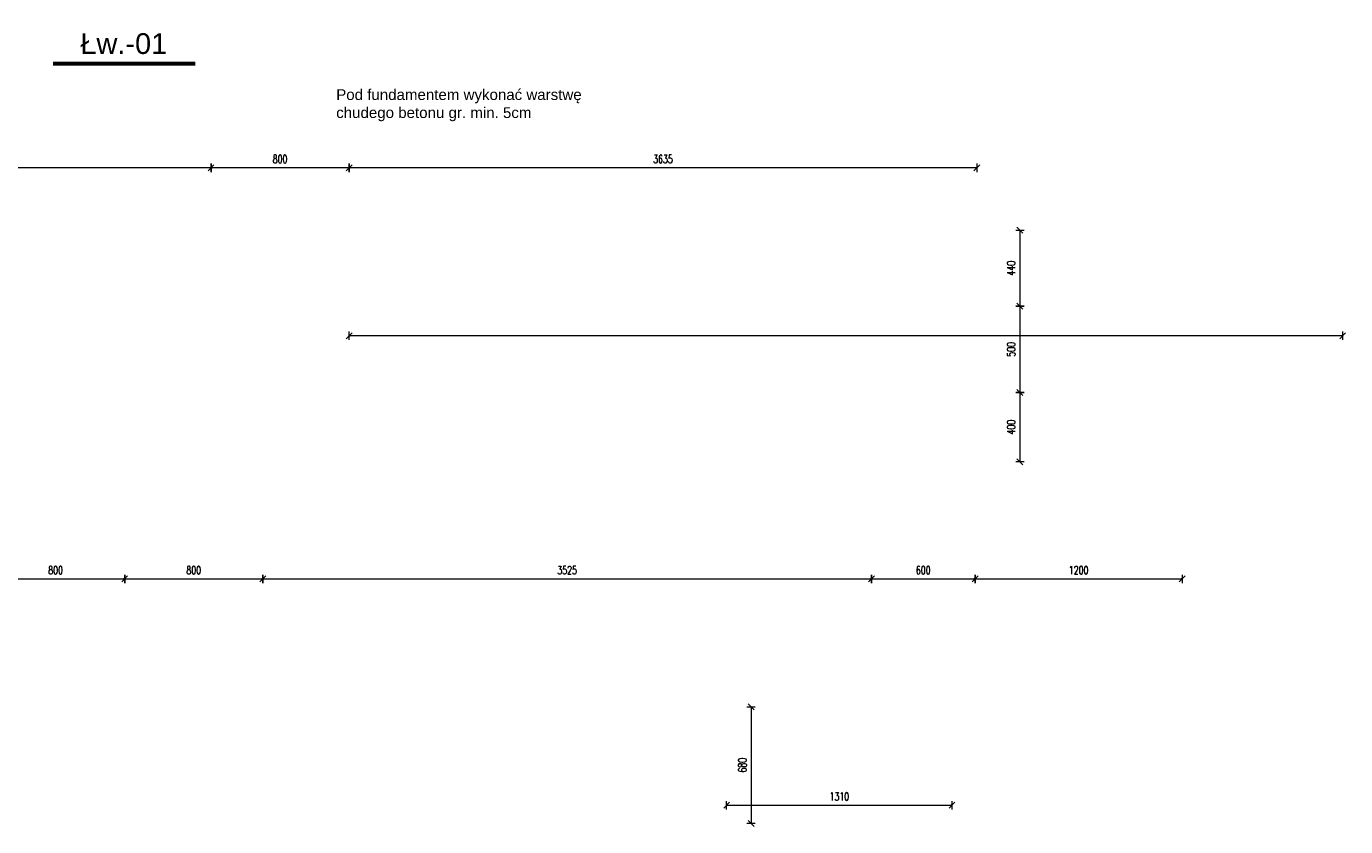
# Model space of a CAD drawing. Extents: x 40861 to 114399, y -71497 to -5875.
# Tile 30 of 45: x 77446 to 85087, y -16983 to -12352. Entities that reach past the tile are written whole.
import ezdxf
from ezdxf.enums import TextEntityAlignment as Align

# ---------------------------------------------------------------- set-up
doc = ezdxf.new("R2010")
doc.units = 0
doc.header["$LTSCALE"] = 10
doc.header["$MEASUREMENT"] = 0
doc.layers.add('P-Linia3', color=6, linetype='Continuous', lineweight=60)
doc.layers.add('P-Wymiar', color=254, linetype='Continuous', lineweight=9)
doc.styles.add('ARIAL', font='arial.ttf', dxfattribs={"height": 20})
doc.styles.add('ROMANS', font='romans.shx', dxfattribs={"width": 0.7})
doc.styles.add('style1', font='arial.ttf')
doc.dimstyles.new('A25', dxfattribs={"dimscale": 27, "dimtxt": 1.75, "dimasz": 0.05, "dimexe": 0, "dimexo": 0, "dimgap": 1, "dimtad": 1, "dimdec": 4, "dimrnd": 1, "dimdsep": 46, "dimtxsty": 'ROMANS', "dimblk": '[[[[[[[[', "dimcen": 2, "dimdle": 2, "dimse1": 1, "dimse2": 1, "dimclrd": 256, "dimclrt": 1, "dimadec": 0, "dimazin": 0, "dimtfac": 1, "dimtdec": 4, "dimtix": 1, "dimtmove": 2, "dimatfit": 3, "dimldrblk": '[[[[[[[[', "dimfxl": 0, "dimtvp": 0.6, "dimtolj": 1, "dimlwd": -1, "dimarcsym": 0})

# ---------------------------------------------------------------- blocks, each defined once
blk = doc.blocks.new('[[[[[[[[')
at = {"layer": 'P-Wymiar'}
for p, q in [((-12.7, -12.7), (12.7, 12.7)), ((0, 0), (-4.6, 0)), ((0, 18), (0, -18))]:
    blk.add_line(p, q, dxfattribs=at)
blk = doc.blocks.new('*D535')
at = {"layer": 'Defpoints', "color": 0}
for p in [(77215.4, -13831.5), (78015.4, -14471.5), (78015.4, -15549.7)]:
    blk.add_point(p, dxfattribs=at)
at = {"layer": 'P-Wymiar', "transparency": 16777216}
blk.add_line((77216.8, -15549.7), (78014.1, -15549.7), dxfattribs=at)
at = {"layer": 'P-Wymiar', "transparency": 16777216, "xscale": 1.35, "yscale": 1.35, "zscale": 1.35, "rotation": 180}
blk.add_blockref('[[[[[[[[', (77215.4, -15549.7), dxfattribs=at)
at = {"layer": 'P-Wymiar', "transparency": 16777216, "xscale": 1.35, "yscale": 1.35, "zscale": 1.35}
blk.add_blockref('[[[[[[[[', (78015.4, -15549.7), dxfattribs=at)
at = {"layer": 'P-Wymiar', "color": 1, "transparency": 16777216, "insert": (77615.4, -15499.1), "char_height": 47.25, "attachment_point": 5, "style": 'ROMANS'}
blk.add_mtext('\\A1;800', dxfattribs=at)
blk = doc.blocks.new('*D536')
at = {"layer": 'Defpoints', "color": 0}
for p in [(78015.4, -14471.5), (78815.4, -14871.5), (78815.4, -15549.7)]:
    blk.add_point(p, dxfattribs=at)
at = {"layer": 'P-Wymiar', "transparency": 16777216}
blk.add_line((78016.8, -15549.7), (78814.1, -15549.7), dxfattribs=at)
at = {"layer": 'P-Wymiar', "transparency": 16777216, "xscale": 1.35, "yscale": 1.35, "zscale": 1.35, "rotation": 180}
blk.add_blockref('[[[[[[[[', (78015.4, -15549.7), dxfattribs=at)
at = {"layer": 'P-Wymiar', "transparency": 16777216, "xscale": 1.35, "yscale": 1.35, "zscale": 1.35}
blk.add_blockref('[[[[[[[[', (78815.4, -15549.7), dxfattribs=at)
at = {"layer": 'P-Wymiar', "color": 1, "transparency": 16777216, "insert": (78415.4, -15499.1), "char_height": 47.25, "attachment_point": 5, "style": 'ROMANS'}
blk.add_mtext('\\A1;800', dxfattribs=at)
blk = doc.blocks.new('*D537')
at = {"layer": 'Defpoints', "color": 0}
for p in [(78815.4, -14871.5), (82340.4, -15271.5), (82340.4, -15549.7)]:
    blk.add_point(p, dxfattribs=at)
at = {"layer": 'P-Wymiar', "transparency": 16777216}
blk.add_line((78816.8, -15549.7), (82339, -15549.7), dxfattribs=at)
at = {"layer": 'P-Wymiar', "transparency": 16777216, "xscale": 1.35, "yscale": 1.35, "zscale": 1.35, "rotation": 180}
blk.add_blockref('[[[[[[[[', (78815.4, -15549.7), dxfattribs=at)
at = {"layer": 'P-Wymiar', "transparency": 16777216, "xscale": 1.35, "yscale": 1.35, "zscale": 1.35}
blk.add_blockref('[[[[[[[[', (82340.4, -15549.7), dxfattribs=at)
at = {"layer": 'P-Wymiar', "color": 1, "transparency": 16777216, "insert": (80577.9, -15499.1), "char_height": 47.25, "attachment_point": 5, "style": 'ROMANS'}
blk.add_mtext('\\A1;3525', dxfattribs=at)
blk = doc.blocks.new('*D538')
at = {"layer": 'Defpoints', "color": 0}
for p in [(82340.4, -15271.5), (82940.4, -15271.5), (82940.4, -15549.7)]:
    blk.add_point(p, dxfattribs=at)
at = {"layer": 'P-Wymiar', "transparency": 16777216}
blk.add_line((82341.7, -15549.7), (82939, -15549.7), dxfattribs=at)
at = {"layer": 'P-Wymiar', "transparency": 16777216, "xscale": 1.35, "yscale": 1.35, "zscale": 1.35, "rotation": 180}
blk.add_blockref('[[[[[[[[', (82340.4, -15549.7), dxfattribs=at)
at = {"layer": 'P-Wymiar', "transparency": 16777216, "xscale": 1.35, "yscale": 1.35, "zscale": 1.35}
blk.add_blockref('[[[[[[[[', (82940.4, -15549.7), dxfattribs=at)
at = {"layer": 'P-Wymiar', "color": 1, "transparency": 16777216, "insert": (82640.4, -15499.1), "char_height": 47.25, "attachment_point": 5, "style": 'ROMANS'}
blk.add_mtext('\\A1;600', dxfattribs=at)
blk = doc.blocks.new('*D539')
at = {"layer": 'Defpoints', "color": 0}
for p in [(82940.4, -15271.5), (84140.4, -15271.5), (84140.4, -15549.7)]:
    blk.add_point(p, dxfattribs=at)
at = {"layer": 'P-Wymiar', "transparency": 16777216}
blk.add_line((82941.7, -15549.7), (84139, -15549.7), dxfattribs=at)
at = {"layer": 'P-Wymiar', "transparency": 16777216, "xscale": 1.35, "yscale": 1.35, "zscale": 1.35, "rotation": 180}
blk.add_blockref('[[[[[[[[', (82940.4, -15549.7), dxfattribs=at)
at = {"layer": 'P-Wymiar', "transparency": 16777216, "xscale": 1.35, "yscale": 1.35, "zscale": 1.35}
blk.add_blockref('[[[[[[[[', (84140.4, -15549.7), dxfattribs=at)
at = {"layer": 'P-Wymiar', "color": 1, "transparency": 16777216, "insert": (83540.4, -15499.1), "char_height": 47.25, "attachment_point": 5, "style": 'ROMANS'}
blk.add_mtext('\\A1;1200', dxfattribs=at)
blk = doc.blocks.new('*D540')
at = {"layer": 'Defpoints', "color": 0}
for p in [(79315.4, -13170.5), (79315.4, -14440.3), (82950.4, -14440.3)]:
    blk.add_point(p, dxfattribs=at)
at = {"layer": 'P-Wymiar', "transparency": 16777216}
blk.add_line((82949.1, -13170.5), (79316.8, -13170.5), dxfattribs=at)
at = {"layer": 'P-Wymiar', "transparency": 16777216, "xscale": 1.35, "yscale": 1.35, "zscale": 1.35, "rotation": 180}
blk.add_blockref('[[[[[[[[', (79315.4, -13170.5), dxfattribs=at)
at = {"layer": 'P-Wymiar', "transparency": 16777216, "xscale": 1.35, "yscale": 1.35, "zscale": 1.35}
blk.add_blockref('[[[[[[[[', (82950.4, -13170.5), dxfattribs=at)
at = {"layer": 'P-Wymiar', "color": 1, "transparency": 16777216, "insert": (81132.9, -13119.9), "char_height": 47.25, "attachment_point": 5, "style": 'ROMANS'}
blk.add_mtext('\\A1;3635', dxfattribs=at)
blk = doc.blocks.new('*D541')
at = {"layer": 'Defpoints', "color": 0}
for p in [(78515.4, -13170.5), (78515.4, -13500.3), (79315.4, -14440.3)]:
    blk.add_point(p, dxfattribs=at)
at = {"layer": 'P-Wymiar', "transparency": 16777216}
blk.add_line((79314.1, -13170.5), (78516.8, -13170.5), dxfattribs=at)
at = {"layer": 'P-Wymiar', "transparency": 16777216, "xscale": 1.35, "yscale": 1.35, "zscale": 1.35, "rotation": 180}
blk.add_blockref('[[[[[[[[', (78515.4, -13170.5), dxfattribs=at)
at = {"layer": 'P-Wymiar', "transparency": 16777216, "xscale": 1.35, "yscale": 1.35, "zscale": 1.35}
blk.add_blockref('[[[[[[[[', (79315.4, -13170.5), dxfattribs=at)
at = {"layer": 'P-Wymiar', "color": 1, "transparency": 16777216, "insert": (78915.4, -13119.9), "char_height": 47.25, "attachment_point": 5, "style": 'ROMANS'}
blk.add_mtext('\\A1;800', dxfattribs=at)
blk = doc.blocks.new('*D542')
at = {"layer": 'Defpoints', "color": 0}
for p in [(75415.4, -13170.5), (75415.4, -13500.3), (78515.4, -13500.3)]:
    blk.add_point(p, dxfattribs=at)
at = {"layer": 'P-Wymiar', "transparency": 16777216}
blk.add_line((78514.1, -13170.5), (75416.8, -13170.5), dxfattribs=at)
at = {"layer": 'P-Wymiar', "transparency": 16777216, "xscale": 1.35, "yscale": 1.35, "zscale": 1.35, "rotation": 180}
blk.add_blockref('[[[[[[[[', (75415.4, -13170.5), dxfattribs=at)
at = {"layer": 'P-Wymiar', "transparency": 16777216, "xscale": 1.35, "yscale": 1.35, "zscale": 1.35}
blk.add_blockref('[[[[[[[[', (78515.4, -13170.5), dxfattribs=at)
at = {"layer": 'P-Wymiar', "color": 1, "transparency": 16777216, "insert": (76965.4, -13119.9), "char_height": 47.25, "attachment_point": 5, "style": 'ROMANS'}
blk.add_mtext('\\A1;3100', dxfattribs=at)
blk = doc.blocks.new('*D544')
at = {"layer": 'Defpoints', "color": 0}
for p in [(79315.4, -13848.7), (85069.4, -13848.7), (79315.4, -14142.3)]:
    blk.add_point(p, dxfattribs=at)
at = {"layer": 'P-Wymiar', "transparency": 16777216}
blk.add_line((85068.1, -14142.3), (79316.8, -14142.3), dxfattribs=at)
at = {"layer": 'P-Wymiar', "transparency": 16777216, "xscale": 1.35, "yscale": 1.35, "zscale": 1.35, "rotation": 180}
blk.add_blockref('[[[[[[[[', (79315.4, -14142.3), dxfattribs=at)
at = {"layer": 'P-Wymiar', "transparency": 16777216, "xscale": 1.35, "yscale": 1.35, "zscale": 1.35}
blk.add_blockref('[[[[[[[[', (85069.4, -14142.3), dxfattribs=at)
blk = doc.blocks.new('*D548')
at = {"layer": 'Defpoints', "color": 0}
for p in [(78515.4, -13531.5), (78515.4, -13971.5), (83200.3, -13971.5)]:
    blk.add_point(p, dxfattribs=at)
at = {"layer": 'P-Wymiar', "transparency": 16777216}
blk.add_line((83200.3, -13532.9), (83200.3, -13970.2), dxfattribs=at)
at = {"layer": 'P-Wymiar', "transparency": 16777216, "xscale": 1.35, "yscale": 1.35, "zscale": 1.35}
for p, rotation in [((83200.3, -13531.5), 90), ((83200.3, -13971.5), 270)]:
    blk.add_blockref('[[[[[[[[', p, dxfattribs=dict(at, rotation=rotation))
at = {"layer": 'P-Wymiar', "color": 1, "transparency": 16777216, "insert": (83149.6, -13751.5), "char_height": 47.25, "attachment_point": 5, "rotation": 90, "style": 'ROMANS'}
blk.add_mtext('\\A1;440', dxfattribs=at)
blk = doc.blocks.new('*D549')
at = {"layer": 'Defpoints', "color": 0}
for p in [(78515.4, -13971.5), (80957.5, -14471.5), (83200.3, -14471.5)]:
    blk.add_point(p, dxfattribs=at)
at = {"layer": 'P-Wymiar', "transparency": 16777216}
blk.add_line((83200.3, -13972.9), (83200.3, -14470.2), dxfattribs=at)
at = {"layer": 'P-Wymiar', "transparency": 16777216, "xscale": 1.35, "yscale": 1.35, "zscale": 1.35}
for p, rotation in [((83200.3, -13971.5), 90), ((83200.3, -14471.5), 270)]:
    blk.add_blockref('[[[[[[[[', p, dxfattribs=dict(at, rotation=rotation))
at = {"layer": 'P-Wymiar', "color": 1, "transparency": 16777216, "insert": (83149.6, -14221.5), "char_height": 47.25, "attachment_point": 5, "rotation": 90, "style": 'ROMANS'}
blk.add_mtext('\\A1;500', dxfattribs=at)
blk = doc.blocks.new('*D550')
at = {"layer": 'Defpoints', "color": 0}
for p in [(80957.5, -14471.5), (83200.3, -14871.5), (83204.9, -14871.5)]:
    blk.add_point(p, dxfattribs=at)
at = {"layer": 'P-Wymiar', "transparency": 16777216}
blk.add_line((83200.3, -14472.9), (83200.3, -14870.2), dxfattribs=at)
at = {"layer": 'P-Wymiar', "transparency": 16777216, "xscale": 1.35, "yscale": 1.35, "zscale": 1.35}
for p, rotation in [((83200.3, -14471.5), 90), ((83200.3, -14871.5), 270)]:
    blk.add_blockref('[[[[[[[[', p, dxfattribs=dict(at, rotation=rotation))
at = {"layer": 'P-Wymiar', "color": 1, "transparency": 16777216, "insert": (83149.6, -14671.5), "char_height": 47.25, "attachment_point": 5, "rotation": 90, "style": 'ROMANS'}
blk.add_mtext('\\A1;400', dxfattribs=at)
blk = doc.blocks.new('*D552')
at = {"layer": 'Defpoints', "color": 0}
for p in [(77215.4, -14071.5), (76447.5, -14471.5), (78015.4, -14471.5)]:
    blk.add_point(p, dxfattribs=at)
at = {"layer": 'P-Wymiar', "transparency": 16777216}
blk.add_line((76447.5, -14072.9), (76447.5, -14470.2), dxfattribs=at)
at = {"layer": 'P-Wymiar', "transparency": 16777216, "xscale": 1.35, "yscale": 1.35, "zscale": 1.35}
for p, rotation in [((76447.5, -14071.5), 90), ((76447.5, -14471.5), 270)]:
    blk.add_blockref('[[[[[[[[', p, dxfattribs=dict(at, rotation=rotation))
at = {"layer": 'P-Wymiar', "color": 1, "transparency": 16777216, "insert": (76396.9, -14271.5), "char_height": 47.25, "attachment_point": 5, "rotation": 90, "style": 'ROMANS'}
blk.add_mtext('\\A1;400', dxfattribs=at)
blk = doc.blocks.new('*D553')
at = {"layer": 'Defpoints', "color": 0}
for p in [(78015.4, -14471.5), (76447.5, -14871.5), (78815.4, -14871.5)]:
    blk.add_point(p, dxfattribs=at)
at = {"layer": 'P-Wymiar', "transparency": 16777216}
blk.add_line((76447.5, -14472.9), (76447.5, -14870.2), dxfattribs=at)
at = {"layer": 'P-Wymiar', "transparency": 16777216, "xscale": 1.35, "yscale": 1.35, "zscale": 1.35}
for p, rotation in [((76447.5, -14471.5), 90), ((76447.5, -14871.5), 270)]:
    blk.add_blockref('[[[[[[[[', p, dxfattribs=dict(at, rotation=rotation))
at = {"layer": 'P-Wymiar', "color": 1, "transparency": 16777216, "insert": (76396.9, -14671.5), "char_height": 47.25, "attachment_point": 5, "rotation": 90, "style": 'ROMANS'}
blk.add_mtext('\\A1;400', dxfattribs=at)
blk = doc.blocks.new('*D554')
at = {"layer": 'Defpoints', "color": 0}
for p in [(78815.4, -14871.5), (76447.5, -15271.5), (82340.4, -15271.5)]:
    blk.add_point(p, dxfattribs=at)
at = {"layer": 'P-Wymiar', "transparency": 16777216}
blk.add_line((76447.5, -14872.9), (76447.5, -15270.2), dxfattribs=at)
at = {"layer": 'P-Wymiar', "transparency": 16777216, "xscale": 1.35, "yscale": 1.35, "zscale": 1.35}
for p, rotation in [((76447.5, -14871.5), 90), ((76447.5, -15271.5), 270)]:
    blk.add_blockref('[[[[[[[[', p, dxfattribs=dict(at, rotation=rotation))
at = {"layer": 'P-Wymiar', "color": 1, "transparency": 16777216, "insert": (76396.9, -15071.5), "char_height": 47.25, "attachment_point": 5, "rotation": 90, "style": 'ROMANS'}
blk.add_mtext('\\A1;400', dxfattribs=at)
blk = doc.blocks.new('*D556')
at = {"layer": 'Defpoints', "color": 0}
for p in [(81501.8, -16289.8), (82806.9, -16859.8), (82806.9, -16966.1)]:
    blk.add_point(p, dxfattribs=at)
at = {"layer": 'P-Wymiar', "transparency": 16777216}
blk.add_line((81503.2, -16859.8), (82805.6, -16859.8), dxfattribs=at)
at = {"layer": 'P-Wymiar', "transparency": 16777216, "xscale": 1.35, "yscale": 1.35, "zscale": 1.35, "rotation": 180}
blk.add_blockref('[[[[[[[[', (81501.8, -16859.8), dxfattribs=at)
at = {"layer": 'P-Wymiar', "transparency": 16777216, "xscale": 1.35, "yscale": 1.35, "zscale": 1.35}
blk.add_blockref('[[[[[[[[', (82806.9, -16859.8), dxfattribs=at)
at = {"layer": 'P-Wymiar', "color": 1, "transparency": 16777216, "insert": (82154.4, -16809.1), "char_height": 47.25, "attachment_point": 5, "style": 'ROMANS'}
blk.add_mtext('\\A1;1310', dxfattribs=at)
blk = doc.blocks.new('*D557')
at = {"layer": 'Defpoints', "color": 0}
for p in [(81501.8, -16289.8), (81643.5, -16966.1), (82806.9, -16966.1)]:
    blk.add_point(p, dxfattribs=at)
at = {"layer": 'P-Wymiar', "transparency": 16777216}
blk.add_line((81643.5, -16291.1), (81643.5, -16964.8), dxfattribs=at)
at = {"layer": 'P-Wymiar', "transparency": 16777216, "xscale": 1.35, "yscale": 1.35, "zscale": 1.35}
for p, rotation in [((81643.5, -16289.8), 90), ((81643.5, -16966.1), 270)]:
    blk.add_blockref('[[[[[[[[', p, dxfattribs=dict(at, rotation=rotation))
at = {"layer": 'P-Wymiar', "color": 1, "transparency": 16777216, "insert": (81592.9, -16628), "char_height": 47.25, "attachment_point": 5, "rotation": 90, "style": 'ROMANS'}
blk.add_mtext('\\A1;680', dxfattribs=at)

msp = doc.modelspace()

# ---------------------------------------------------------------- linework, layer by layer
at = {"layer": 'P-Linia3'}
msp.add_line((77600.50703, -12567.7138), (78423.37217, -12567.7138), dxfattribs=at)

# ---------------------------------------------------------------- texts
at = {"layer": 'P-Linia3', "style": 'ARIAL'}
msp.add_text('Łw.-01', height=120, dxfattribs=at).set_placement((78010.2721, -12451.68576), align=Align.MIDDLE)
at = {"layer": 'P-Wymiar', "insert": (79240.42673, -12715.59695), "char_height": 62.5, "attachment_point": 1, "style": 'style1'}
msp.add_mtext_dynamic_manual_height_columns('Pod fundamentem wykonać warstwę chudego betonu gr. min. 5cm', width=1554.4846625, gutter_width=12.5, heights=[0], dxfattribs=at)

# ---------------------------------------------------------------- dimensions: what is measured, and where the dimension line sits
at = {"layer": 'P-Wymiar'}
for base, p1, p2, picture, middle in [((75415.41277, -13170.54245), (78515.41277, -13500.29611), (75415.41277, -13500.29611), '*D542', (76965.41277, -13119.91745)), ((78515.41277, -13170.54245), (79315.41277, -14440.29611), (78515.41277, -13500.29611), '*D541', (78915.41277, -13119.91745)), ((79315.41277, -13170.54245), (82950.43581, -14440.29611), (79315.41277, -14440.29611), '*D540', (81132.92429, -13119.91745)), ((78015.41277, -15549.71996), (77215.41277, -13831.52425), (78015.41277, -14471.52425), '*D535', (77615.41277, -15499.09496)), ((78815.41277, -15549.71996), (78015.41277, -14471.52425), (78815.41277, -14871.52425), '*D536', (78415.41277, -15499.09496)), ((82340.39816, -15549.71996), (78815.41277, -14871.52425), (82340.39816, -15271.52425), '*D537', (80577.90547, -15499.09496)), ((82940.39816, -15549.71996), (82340.39816, -15271.52425), (82940.39816, -15271.52425), '*D538', (82640.39816, -15499.09496)), ((84140.39816, -15549.71996), (82940.39816, -15271.52425), (84140.39816, -15271.52425), '*D539', (83540.39816, -15499.09496))]:
    dim = msp.add_linear_dim(base=base, p1=p1, p2=p2, dimstyle='A25', dxfattribs=at)
    dim.commit()
    dim.dimension.update_dxf_attribs({"geometry": picture, "text_midpoint": middle})
for base, p1, p2, picture, middle in [((83200.25541, -13971.52425), (78515.41277, -13531.52425), (78515.41277, -13971.52425), '*D548', (83149.63041, -13751.52425)), ((83200.25541, -14471.52425), (78515.41277, -13971.52425), (80957.45827, -14471.52425), '*D549', (83149.63041, -14221.52425)), ((76447.4752, -14471.52425), (77215.41277, -14071.52425), (78015.41277, -14471.52425), '*D552', (76396.8502, -14271.52425)), ((76447.4752, -14871.52425), (78015.41277, -14471.52425), (78815.41277, -14871.52425), '*D553', (76396.8502, -14671.52425)), ((83200.25541, -14871.52425), (80957.45827, -14471.52425), (83204.87016, -14871.52425), '*D550', (83149.63041, -14671.52425)), ((76447.4752, -15271.52425), (78815.41277, -14871.52425), (82340.39816, -15271.52425), '*D554', (76396.8502, -15071.52425))]:
    dim = msp.add_linear_dim(base=base, p1=p1, p2=p2, angle=90, dimstyle='A25', dxfattribs=at)
    dim.commit()
    dim.dimension.update_dxf_attribs({"geometry": picture, "text_midpoint": middle})
for base, p1, p2, text, picture, middle in [((79315.41277, -14142.26838), (85069.43846, -13848.70694), (79315.41277, -13848.70694), ' ', '*D544', (82192.42561, -14142.26838)), ((82806.90015, -16859.75599), (81501.81432, -16289.79032), (82806.90015, -16966.13066), '1310', '*D556', (82154.35723, -16809.13099))]:
    dim = msp.add_linear_dim(base=base, p1=p1, p2=p2, text=text, dimstyle='A25', dxfattribs=at)
    dim.commit()
    dim.dimension.update_dxf_attribs({"geometry": picture, "text_midpoint": middle})
dim = msp.add_linear_dim(base=(81643.5085, -16966.13066), p1=(81501.81432, -16289.79032), p2=(82806.90015, -16966.13066), angle=90, text='680', dimstyle='A25', dxfattribs=at)
dim.commit()
dim.dimension.update_dxf_attribs({"geometry": '*D557', "text_midpoint": (81592.8835, -16627.96049)})

doc.saveas('drawing.dxf')
